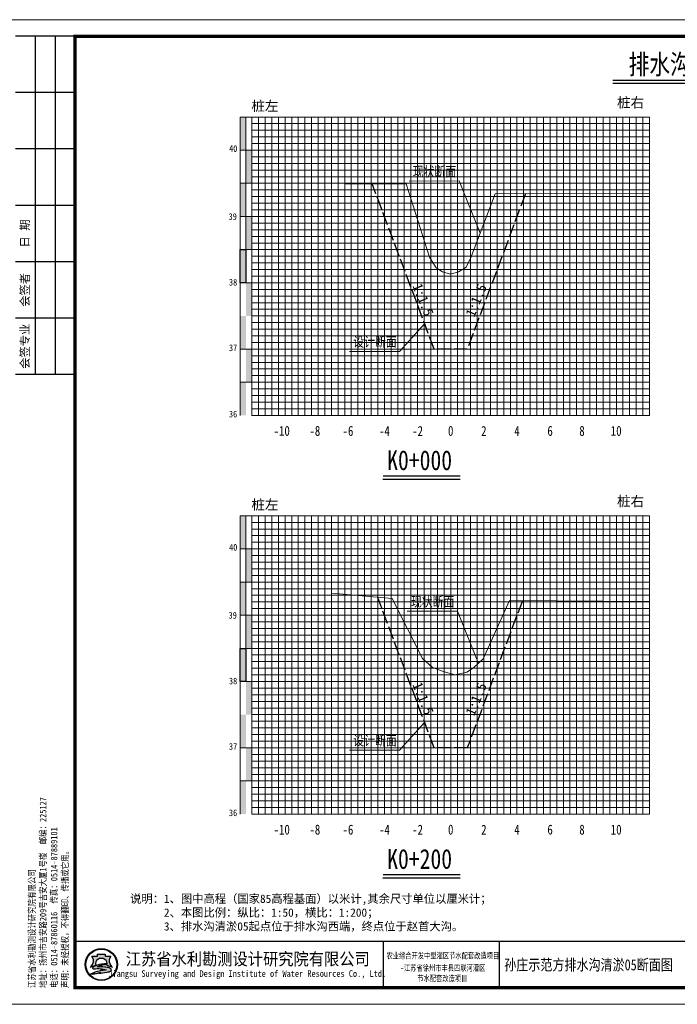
# Model space of a CAD drawing. Extents: x 464172 to 473094, y 3847158 to 3855433.
# Tile 75 of 98: x 470739 to 470937, y 3850355 to 3850652. Entities that reach past the tile are written whole.
import ezdxf
from ezdxf.enums import TextEntityAlignment as Align

# ---------------------------------------------------------------- set-up
doc = ezdxf.new("R2010")
doc.units = 0
doc.linetypes.add('4415', pattern=[5, 4, -1])
doc.layers.get('0').update_dxf_attribs({"linetype": 'CONTINUOUS'})
for name, color, linetype, lineweight in [('2', 61, 'CONTINUOUS', 30), ('3', 8, 'CONTINUOUS', 5), ('文字', 7, 'CONTINUOUS', 15)]:
    doc.layers.add(name, color=color, linetype=linetype, lineweight=lineweight)
for name, color, linetype in [('DIMTEX', 7, 'CONTINUOUS'), ('DMX', 1, 'CONTINUOUS'), ('断面', 7, 'CONTINUOUS')]:
    doc.layers.add(name, color=color, linetype=linetype)
doc.styles.add('-仿宋_GB2312', font='FangSong_GB2312.ttf')
doc.styles.add('STYLE2', font='txt', dxfattribs={"width": 0.8})
doc.styles.add('仿宋', font='FangSong_GB2312.ttf', dxfattribs={"width": 0.8})
doc.styles.add('仿宋体', font='FangSong_GB2312.ttf', dxfattribs={"width": 0.8})
doc.styles.add('宋体', font='txt')
doc.styles.add('等线体', font='simhei.ttf')

# ---------------------------------------------------------------- blocks, each defined once
blk = doc.blocks.new('TK')
h = blk.add_hatch(color=152)
h.dxf.hatch_style = 1
h.paths.add_polyline_path([(37.76634519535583, 12, 1), (28.08865389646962, 12, 1)])
h.paths.add_polyline_path([(37.60348109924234, 12, 1), (28.2515179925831, 12, 1)], flags=16)
h = blk.add_hatch(color=152)
h.dxf.hatch_style = 1
edge = h.paths.add_edge_path()
edge.add_arc((34.80941884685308, 9.57513306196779), 1.461698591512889, 43.31770961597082, 70.37003522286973)
edge.add_arc((33.42980450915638, 5.707128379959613), 5.568375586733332, 70.37003522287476, 84.52854590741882)
edge.add_arc((32.84297213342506, -0.4193509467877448), 11.72289597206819, 84.5285459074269, 95.17746754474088)
edge.add_arc((32.98455917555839, 9.871856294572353), 1.831337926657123, 111.7965680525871, 130.9174013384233, ccw=False)
edge.add_arc((34.88031159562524, 5.13131362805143), 6.936886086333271, 98.84274785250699, 111.79656805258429, ccw=False)
edge.add_arc((35.94667124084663, -1.723120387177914), 13.873772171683, 95.21036804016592, 98.84274785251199, ccw=False)
edge.add_ellipse((32.92749954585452, 12.29239219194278), major_axis=(-1.773815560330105, 0), ratio=0.8776980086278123, start_angle=172.6538623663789, end_angle=176.9129867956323)
edge.add_arc((34.51986391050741, 1.961408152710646), 10.24870363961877, 88.99992913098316, 98.52267106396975)
edge.add_arc((34.12653419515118, 4.586133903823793), 7.594670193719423, 98.5226710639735, 116.8491039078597)
edge.add_arc((31.25213164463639, 10.26438648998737), 1.230336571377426, 116.8491039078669, 139.2900683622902)
edge.add_arc((30.4676556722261, 10.93937889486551), 0.1954369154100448, 139.2900683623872, 263.050638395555)
edge.add_arc((30.65080526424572, 12.44199033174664), 1.70916902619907, 263.0506383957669, 272.136251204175)
edge.add_arc((31.81845295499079, -18.86063964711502), 29.61523112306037, 88.46268833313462, 92.13625120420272, ccw=False)
edge.add_arc((32.47617160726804, 5.646726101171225), 5.099041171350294, 68.07113774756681, 88.46268833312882, ccw=False)
edge.add_arc((36.58583429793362, -10.91731876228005), 21.4080615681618, 95.91294384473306, 98.79521578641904)
edge.add_arc((35.21854840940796, -2.080308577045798), 12.46590188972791, 98.79521578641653, 117.8496747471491)
edge.add_arc((93.71745628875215, -228.4932874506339), 245.9934265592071, 104.7703900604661, 105.15790668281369, ccw=False)
edge.add_line((31.00239690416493, 9.371353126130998), (30.1988762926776, 9.045501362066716))
edge.add_arc((51.56004769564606, -88.12407086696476), 99.48982566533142, 100.90627282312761, 102.39834375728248, ccw=False)
edge.add_line((32.73627937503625, 9.568770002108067), (32.12568198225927, 9.380185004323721))
edge.add_arc((29.81630978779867, 37.97211086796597), 28.68503833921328, 274.6177604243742, 279.6944367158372)
edge.add_arc((33.87653895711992, 14.20489681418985), 4.573507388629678, 279.694436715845, 287.6119267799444)
edge.add_arc((34.76080719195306, 11.41934212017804), 1.650966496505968, 287.6119267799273, 311.5140981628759)
edge.add_arc((35.67269695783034, 10.38914913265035), 0.2751610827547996, 311.5140981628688, 403.3177096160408)
edge = h.paths.add_edge_path()
edge.add_arc((37.34861352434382, 13.13700107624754), 2.066422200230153, 138.9741968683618, 204.1180883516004, ccw=False)
edge.add_line((35.78967558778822, 14.49339822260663), (34.09257231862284, 14.49339822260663))
edge.add_line((34.09257231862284, 14.49339822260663), (34.09257231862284, 15.08006279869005))
edge.add_line((34.09257231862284, 15.08006279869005), (31.76242677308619, 15.08006279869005))
edge.add_line((31.76242677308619, 15.08006279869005), (31.76242677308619, 14.49339822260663))
edge.add_line((31.76242677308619, 14.49339822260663), (30.06532350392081, 14.49339822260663))
edge.add_arc((28.50638556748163, 13.13700107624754), 2.066422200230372, -24.118088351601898, 41.0258031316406, ccw=False)
edge.add_arc((26.96985351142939, 13.82490731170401), 3.749914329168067, 314.34412131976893, 335.8819116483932, ccw=False)
edge.add_arc((28.92445619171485, 14.17747440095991), 3.106664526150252, 282.3877277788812, 290.1465811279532)
edge.add_arc((25.86021252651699, 22.52986678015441), 12.00340818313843, 290.1465811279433, 296.6495194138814)
edge.add_ellipse((32.92749954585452, 12.29239219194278), major_axis=(-1.773815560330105, 0), ratio=0.8776980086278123, start_angle=176.9129867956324, end_angle=378.37473811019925, ccw=False)
edge.add_ellipse((32.92749954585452, 12.29239219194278), major_axis=(-1.773815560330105, 0), ratio=0.8776980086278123, start_angle=172.653862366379, end_angle=176.9129867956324, ccw=False)
edge.add_ellipse((32.92749954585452, 12.29239219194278), major_axis=(-1.773815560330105, 0), ratio=0.8776980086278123, start_angle=161.6252618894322, end_angle=172.653862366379, ccw=False)
edge.add_arc((39.99478656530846, 22.52986678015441), 12.00340818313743, 243.3504805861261, 249.853418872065)
edge.add_arc((36.93054290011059, 14.17747440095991), 3.106664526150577, 249.8534188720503, 257.61227222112)
edge.add_arc((38.88514558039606, 13.82490731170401), 3.74991432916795, 204.1180883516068, 225.6558786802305, ccw=False)
at = {"lineweight": 0}
for p, q in [((0, 297), (420, 297)), ((420, 0), (0, 0))]:
    blk.add_line(p, q, dxfattribs=at)
for p, q in [((25, 292), (7, 292)), ((13, 292), (13, 190)), ((19, 292), (19, 190)), ((25, 275), (7, 275)), ((25, 258), (7, 258)), ((25, 241), (7, 241)), ((25, 224), (7, 224)), ((25, 207), (7, 207)), ((25, 190), (7, 190)), ((118, 19), (118, 5)), ((153, 19), (153, 5))]:
    blk.add_line(p, q)
at = {"lineweight": 0, "const_width": 1}
blk.add_lwpolyline([(25, 292), (415, 292), (415, 5), (25, 5)], close=True, dxfattribs=at)
at = {"lineweight": 0, "const_width": 0.4}
blk.add_lwpolyline([(415, 19), (25, 19)], dxfattribs=at)
at = {"color": 152}
for points in [[(31.24412181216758, 11.80161767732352, -0.02838203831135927), (29.99446309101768, 11.26089254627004, -0.03386732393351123), (29.59091690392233, 11.14313846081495, 0.09425397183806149), (30.39241989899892, 12.29262248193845, 0.2921547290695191), (30.06532350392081, 14.49339822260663), (31.76242677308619, 14.49339822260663), (31.76242677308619, 15.08006279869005), (34.09257231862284, 15.08006279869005), (34.09257231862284, 14.49339822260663), (35.78967558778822, 14.49339822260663, 0.29215472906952), (35.46257919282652, 12.29262248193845, 0.09425397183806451), (36.2640821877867, 11.14313846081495, -0.03386732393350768), (35.86053600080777, 11.26089254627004, -0.02838203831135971), (34.61087727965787, 11.80161767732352)], [(34.69874112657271, 12.20855064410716, 0.04157472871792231), (33.0009984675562, 12.09693843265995, 0.08013502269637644), (30.6964595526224, 11.36209164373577, 0.09823132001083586), (30.31951032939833, 11.06684867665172, 0.599439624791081), (30.44400935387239, 10.74537776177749, 0.03966424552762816), (30.71451621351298, 10.73400916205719, -0.01603031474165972), (32.61296833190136, 10.7439319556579, -0.08921046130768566), (34.38043466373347, 10.37684270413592, 0.01257694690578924), (33.31247064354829, 10.23900867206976, 0.08333285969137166), (29.39506013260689, 8.941746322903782, -0.001690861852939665), (31.00239690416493, 9.371353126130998), (30.1988762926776, 9.045501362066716, -0.006510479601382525), (32.73627937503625, 9.568770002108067), (32.12568198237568, 9.380185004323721, 0.02215480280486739), (34.64668864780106, 9.696699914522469, 0.03456031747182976), (35.26033732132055, 9.845760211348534, 0.1046726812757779), (35.85507491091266, 10.18311053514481, 0.4234638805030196), (35.87289335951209, 10.57792154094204, 0.1185893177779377), (35.30046801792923, 10.95188049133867, 0.06185687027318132), (33.96074808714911, 11.25013348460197, 0.04649815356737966), (31.78508714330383, 11.25571519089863, -0.08362449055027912), (32.30456102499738, 11.57226833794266, -0.05658197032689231), (33.81395195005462, 11.9857476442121, -0.01585057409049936), (34.68675527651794, 12.09332510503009)]]:
    blk.add_lwpolyline(points, format="xyb", dxfattribs=at)
for radius in [4.838845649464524, 4.675981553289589]:
    blk.add_circle((32.92749954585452, 12), radius, dxfattribs=at)
blk.add_arc((34.88031159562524, 5.13131362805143), 6.936886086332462, 98.84274785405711, 111.7965680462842, dxfattribs=at)
for start_param, end_param in [(2.820892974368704, 6.603884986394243), (3.013378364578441, 3.087714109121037)]:
    blk.add_ellipse((32.92749954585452, 12.29239219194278), major_axis=(-1.773815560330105, 0), ratio=0.8776980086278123, start_param=start_param, end_param=end_param, dxfattribs=at)
at = {"style": '宋体'}
for s, height, width, p in [('江苏省水利勘测设计研究院有限公司', 3.75, 0.9, (77.12731924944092, 13.75084589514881)), ('农业综合开发中型灌区节水配套改造项目', 1.8, 0.75, (136, 14.74047347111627)), ('-江苏省徐州市丰县四联河灌区', 1.8, 0.75, (136, 11.02926161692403)), ('Jiangsu Surveying and Design Institute of Water Resources Co., Ltd.', 2, 0.8, (76.9551912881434, 9.01340379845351)), ('节水配套改造项目', 1.8, 0.75, (135.8399052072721, 7.880905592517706))]:
    blk.add_text(s, height=height, dxfattribs=dict(at, width=width)).set_placement(p, align=Align.MIDDLE)
at = {"rotation": 90}
for s, insert, char_height, attachment_point, style in [('日 期', (10, 232.5), 2.5, 5, '宋体'), ('会签者', (10, 215.5), 2.5, 5, '宋体'), ('会签专业', (10, 198.5), 2.5, 5, '宋体'), ('江苏省水利勘测设计研究院有限公司\\P地址：扬州市吉安路209号吉安大厦1号楼  邮编：225127\\P电话：0514-87860116  传真：0514-87889101\\P声明：未经授权，不得翻印、传播或它用。', (23.29513194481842, 4.918324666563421), 2, 7, '仿宋')]:
    blk.add_mtext(s, dxfattribs=dict(at, insert=insert, char_height=char_height, attachment_point=attachment_point, style=style))

msp = doc.modelspace()

# ---------------------------------------------------------------- hatches: boundary and pattern name
at = {"linetype": 'Continuous'}
for points in [[(470805.0736320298, 3850622.755629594), (470806.8736320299, 3850622.755629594), (470806.8736320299, 3850612.755629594), (470805.0736320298, 3850612.755629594)], [(470806.8736320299, 3850612.755629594), (470808.6736320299, 3850612.755629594), (470808.6736320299, 3850602.755629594), (470806.8736320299, 3850602.755629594)], [(470805.0736320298, 3850602.755629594), (470806.8736320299, 3850602.755629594), (470806.8736320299, 3850592.755629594), (470805.0736320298, 3850592.755629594)], [(470806.8736320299, 3850592.755629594), (470808.6736320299, 3850592.755629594), (470808.6736320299, 3850582.755629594), (470806.8736320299, 3850582.755629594)], [(470805.0736320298, 3850582.755629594), (470806.8736320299, 3850582.755629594), (470806.8736320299, 3850572.755629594), (470805.0736320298, 3850572.755629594)], [(470806.8736320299, 3850572.755629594), (470808.6736320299, 3850572.755629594), (470808.6736320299, 3850562.755629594), (470806.8736320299, 3850562.755629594)], [(470805.0736320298, 3850562.755629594), (470806.8736320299, 3850562.755629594), (470806.8736320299, 3850552.755629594), (470805.0736320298, 3850552.755629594)], [(470806.8799927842, 3850552.780354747), (470808.6799927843, 3850552.780354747), (470808.6799927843, 3850542.780354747), (470806.8799927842, 3850542.780354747)], [(470805.0736320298, 3850542.751565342), (470806.8736320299, 3850542.751565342), (470806.8736320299, 3850532.751565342), (470805.0736320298, 3850532.751565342)], [(470805.0736320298, 3850502.476303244), (470806.8736320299, 3850502.476303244), (470806.8736320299, 3850492.476303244), (470805.0736320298, 3850492.476303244)], [(470806.8736320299, 3850492.476303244), (470808.6736320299, 3850492.476303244), (470808.6736320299, 3850482.476303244), (470806.8736320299, 3850482.476303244)], [(470805.0736320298, 3850482.476303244), (470806.8736320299, 3850482.476303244), (470806.8736320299, 3850472.476303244), (470805.0736320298, 3850472.476303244)], [(470806.8736320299, 3850472.476303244), (470808.6736320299, 3850472.476303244), (470808.6736320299, 3850462.476303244), (470806.8736320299, 3850462.476303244)], [(470805.0736320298, 3850462.476303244), (470806.8736320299, 3850462.476303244), (470806.8736320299, 3850452.476303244), (470805.0736320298, 3850452.476303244)], [(470806.8736320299, 3850452.476303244), (470808.6736320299, 3850452.476303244), (470808.6736320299, 3850442.476303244), (470806.8736320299, 3850442.476303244)], [(470805.0736320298, 3850442.476303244), (470806.8736320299, 3850442.476303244), (470806.8736320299, 3850432.476303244), (470805.0736320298, 3850432.476303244)], [(470806.8799927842, 3850432.501028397), (470808.6799927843, 3850432.501028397), (470808.6799927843, 3850422.501028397), (470806.8799927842, 3850422.501028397)], [(470805.0736320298, 3850422.472238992), (470806.8736320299, 3850422.472238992), (470806.8736320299, 3850412.472238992), (470805.0736320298, 3850412.472238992)]]:
    msp.add_hatch(color=7, dxfattribs=at).paths.add_polyline_path(points)

# ---------------------------------------------------------------- linework, layer by layer
at = {"color": 1, "linetype": '4415', "lineweight": 30}
for p, q in [((470863.6736320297, 3850552.755629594), (470844.9986320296, 3850602.555629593)), ((470891.2347621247, 3850599.585309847), (470873.6736320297, 3850552.755629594)), ((470873.6736320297, 3850552.755629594), (470863.6736320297, 3850552.755629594)), ((470863.6736320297, 3850432.476303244), (470846.6566212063, 3850477.854998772)), ((470890.3140427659, 3850476.850731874), (470873.6736320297, 3850432.476303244)), ((470873.6736320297, 3850432.476303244), (470863.6736320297, 3850432.476303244))]:
    msp.add_line(p, q, dxfattribs=at)
at = {"linetype": 'Continuous', "lineweight": 20, "flags": 128}
for points in [[(470877.5851133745, 3850587.688691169), (470871.2391754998, 3850603.463721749), (470856.0877858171, 3850603.437409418)], [(470860.8070226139, 3850560.399921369), (470853.2368608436, 3850552.065463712), (470838.0854711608, 3850552.065463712)], [(470877.0307318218, 3850457.95505166), (470870.6847939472, 3850473.730082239), (470855.5334042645, 3850473.703769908)], [(470860.8070226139, 3850440.120595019), (470853.2368608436, 3850431.786137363), (470838.0854711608, 3850431.786137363)]]:
    msp.add_lwpolyline(points, dxfattribs=at)
at = {"linetype": 'Continuous', "flags": 128}
for points in [[(470805.0736320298, 3850582.755629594), (470806.8736320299, 3850582.755629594), (470806.8736320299, 3850572.755629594), (470805.0736320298, 3850572.755629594)], [(470805.0736320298, 3850462.476303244), (470806.8736320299, 3850462.476303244), (470806.8736320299, 3850452.476303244), (470805.0736320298, 3850452.476303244)]]:
    msp.add_lwpolyline(points, close=True, dxfattribs=at)
at = {"layer": '2', "color": 7, "lineweight": 15}
for points in [[(470808.6736320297, 3850622.68952908), (470928.6736320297, 3850622.68952908)], [(470818.6736320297, 3850622.755629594), (470818.6736320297, 3850532.755629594)], [(470828.6736320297, 3850622.755629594), (470828.6736320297, 3850532.755629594)], [(470838.6736320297, 3850622.755629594), (470838.6736320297, 3850532.755629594)], [(470848.6736320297, 3850622.755629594), (470848.6736320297, 3850532.755629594)], [(470858.6736320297, 3850622.755629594), (470858.6736320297, 3850532.755629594)], [(470878.6736320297, 3850622.755629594), (470878.6736320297, 3850532.755629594)], [(470888.6736320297, 3850622.755629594), (470888.6736320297, 3850532.755629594)], [(470898.6736320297, 3850622.755629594), (470898.6736320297, 3850532.755629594)], [(470908.6736320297, 3850622.755629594), (470908.6736320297, 3850532.755629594)], [(470918.6736320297, 3850622.755629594), (470918.6736320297, 3850532.755629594)], [(470928.6736320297, 3850622.755629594), (470928.6736320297, 3850532.755629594)], [(470808.6736320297, 3850612.755629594), (470928.6736320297, 3850612.755629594)], [(470808.6736320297, 3850602.755629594), (470928.6736320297, 3850602.755629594)], [(470808.6736320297, 3850592.755629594), (470928.6736320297, 3850592.755629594)], [(470808.6736320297, 3850582.755629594), (470928.6736320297, 3850582.755629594)], [(470808.6736320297, 3850562.755629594), (470928.6736320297, 3850562.755629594)], [(470808.6736320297, 3850532.755629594), (470928.6736320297, 3850532.755629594)], [(470808.6736320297, 3850502.41020273), (470928.6736320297, 3850502.41020273)], [(470818.6736320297, 3850502.476303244), (470818.6736320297, 3850412.476303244)], [(470828.6736320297, 3850502.476303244), (470828.6736320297, 3850412.476303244)], [(470838.6736320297, 3850502.476303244), (470838.6736320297, 3850412.476303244)], [(470848.6736320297, 3850502.476303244), (470848.6736320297, 3850412.476303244)], [(470858.6736320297, 3850502.476303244), (470858.6736320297, 3850412.476303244)], [(470878.6736320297, 3850502.476303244), (470878.6736320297, 3850412.476303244)], [(470888.6736320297, 3850502.476303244), (470888.6736320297, 3850412.476303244)], [(470898.6736320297, 3850502.476303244), (470898.6736320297, 3850412.476303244)], [(470908.6736320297, 3850502.476303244), (470908.6736320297, 3850412.476303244)], [(470918.6736320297, 3850502.476303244), (470918.6736320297, 3850412.476303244)], [(470928.6736320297, 3850502.476303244), (470928.6736320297, 3850412.476303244)], [(470808.6736320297, 3850492.476303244), (470928.6736320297, 3850492.476303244)], [(470808.6736320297, 3850482.476303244), (470928.6736320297, 3850482.476303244)], [(470808.6736320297, 3850472.476303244), (470928.6736320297, 3850472.476303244)], [(470808.6736320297, 3850462.476303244), (470928.6736320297, 3850462.476303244)], [(470808.6736320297, 3850442.476303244), (470928.6736320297, 3850442.476303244)], [(470808.6736320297, 3850412.476303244), (470928.6736320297, 3850412.476303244)]]:
    msp.add_lwpolyline(points, dxfattribs=at)
at = {"layer": '2', "color": 3, "lineweight": 15}
for points in [[(470868.6736320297, 3850622.755629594), (470868.6736320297, 3850532.755629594)], [(470868.6736320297, 3850502.476303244), (470868.6736320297, 3850412.476303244)]]:
    msp.add_lwpolyline(points, dxfattribs=at)
at = {"layer": '2', "color": 7, "lineweight": 15, "flags": 128}
for points in [[(470808.6736320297, 3850572.755629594), (470928.6736320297, 3850572.755629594)], [(470808.6736320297, 3850452.476303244), (470928.6736320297, 3850452.476303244)]]:
    msp.add_lwpolyline(points, dxfattribs=at)
at = {"layer": '2', "color": 0, "lineweight": 15}
for points in [[(470808.6736320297, 3850552.755629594), (470928.6736320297, 3850552.755629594)], [(470808.6736320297, 3850542.755629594), (470928.6736320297, 3850542.755629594)], [(470808.6736320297, 3850432.476303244), (470928.6736320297, 3850432.476303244)], [(470808.6736320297, 3850422.476303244), (470928.6736320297, 3850422.476303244)]]:
    msp.add_lwpolyline(points, dxfattribs=at)
at = {"layer": '3', "lineweight": 5}
for points in [[(470810.6736320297, 3850622.755629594), (470810.6736320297, 3850532.755629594)], [(470812.6736320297, 3850622.755629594), (470812.6736320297, 3850532.755629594)], [(470814.6736320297, 3850622.755629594), (470814.6736320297, 3850532.755629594)], [(470816.6736320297, 3850622.755629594), (470816.6736320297, 3850532.755629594)], [(470820.6736320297, 3850622.755629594), (470820.6736320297, 3850532.755629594)], [(470822.6736320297, 3850622.755629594), (470822.6736320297, 3850532.755629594)], [(470824.6736320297, 3850622.755629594), (470824.6736320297, 3850532.755629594)], [(470826.6736320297, 3850622.755629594), (470826.6736320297, 3850532.755629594)], [(470830.6736320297, 3850622.755629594), (470830.6736320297, 3850532.755629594)], [(470832.6736320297, 3850622.755629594), (470832.6736320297, 3850532.755629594)], [(470834.6736320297, 3850622.755629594), (470834.6736320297, 3850532.755629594)], [(470836.6736320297, 3850622.755629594), (470836.6736320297, 3850532.755629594)], [(470840.6736320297, 3850622.755629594), (470840.6736320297, 3850532.755629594)], [(470842.6736320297, 3850622.755629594), (470842.6736320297, 3850532.755629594)], [(470844.6736320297, 3850622.755629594), (470844.6736320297, 3850532.755629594)], [(470846.6736320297, 3850622.755629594), (470846.6736320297, 3850532.755629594)], [(470850.6736320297, 3850622.755629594), (470850.6736320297, 3850532.755629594)], [(470852.6736320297, 3850622.755629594), (470852.6736320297, 3850532.755629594)], [(470854.6736320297, 3850622.755629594), (470854.6736320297, 3850532.755629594)], [(470856.6736320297, 3850622.755629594), (470856.6736320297, 3850532.755629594)], [(470860.6736320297, 3850622.755629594), (470860.6736320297, 3850532.755629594)], [(470862.6736320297, 3850622.755629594), (470862.6736320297, 3850532.755629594)], [(470864.6736320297, 3850622.755629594), (470864.6736320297, 3850532.755629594)], [(470866.6736320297, 3850622.755629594), (470866.6736320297, 3850532.755629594)], [(470870.6736320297, 3850622.755629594), (470870.6736320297, 3850532.755629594)], [(470872.6736320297, 3850622.755629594), (470872.6736320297, 3850532.755629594)], [(470874.6736320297, 3850622.755629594), (470874.6736320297, 3850532.755629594)], [(470876.6736320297, 3850622.755629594), (470876.6736320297, 3850532.755629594)], [(470880.6736320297, 3850622.755629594), (470880.6736320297, 3850532.755629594)], [(470882.6736320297, 3850622.755629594), (470882.6736320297, 3850532.755629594)], [(470884.6736320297, 3850622.755629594), (470884.6736320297, 3850532.755629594)], [(470886.6736320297, 3850622.755629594), (470886.6736320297, 3850532.755629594)], [(470890.6736320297, 3850622.755629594), (470890.6736320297, 3850532.755629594)], [(470892.6736320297, 3850622.755629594), (470892.6736320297, 3850532.755629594)], [(470894.6736320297, 3850622.755629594), (470894.6736320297, 3850532.755629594)], [(470896.6736320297, 3850622.755629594), (470896.6736320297, 3850532.755629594)], [(470900.6736320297, 3850622.755629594), (470900.6736320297, 3850532.755629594)], [(470902.6736320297, 3850622.755629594), (470902.6736320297, 3850532.755629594)], [(470904.6736320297, 3850622.755629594), (470904.6736320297, 3850532.755629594)], [(470906.6736320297, 3850622.755629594), (470906.6736320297, 3850532.755629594)], [(470910.6736320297, 3850622.755629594), (470910.6736320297, 3850532.755629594)], [(470912.6736320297, 3850622.755629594), (470912.6736320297, 3850532.755629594)], [(470914.6736320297, 3850622.755629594), (470914.6736320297, 3850532.755629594)], [(470916.6736320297, 3850622.755629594), (470916.6736320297, 3850532.755629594)], [(470920.6736320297, 3850622.755629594), (470920.6736320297, 3850532.755629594)], [(470922.6736320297, 3850622.755629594), (470922.6736320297, 3850532.755629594)], [(470924.6736320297, 3850622.755629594), (470924.6736320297, 3850532.755629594)], [(470926.6736320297, 3850622.755629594), (470926.6736320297, 3850532.755629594)], [(470808.6736320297, 3850620.755629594), (470928.6736320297, 3850620.755629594)], [(470808.6736320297, 3850618.755629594), (470928.6736320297, 3850618.755629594)], [(470808.6736320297, 3850616.755629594), (470928.6736320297, 3850616.755629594)], [(470808.6736320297, 3850614.755629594), (470928.6736320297, 3850614.755629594)], [(470808.6736320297, 3850610.755629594), (470928.6736320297, 3850610.755629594)], [(470808.6736320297, 3850608.755629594), (470928.6736320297, 3850608.755629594)], [(470808.6736320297, 3850606.755629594), (470928.6736320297, 3850606.755629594)], [(470808.6736320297, 3850604.755629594), (470928.6736320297, 3850604.755629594)], [(470808.6736320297, 3850600.755629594), (470928.6736320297, 3850600.755629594)], [(470808.6736320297, 3850598.755629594), (470928.6736320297, 3850598.755629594)], [(470808.6736320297, 3850596.755629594), (470928.6736320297, 3850596.755629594)], [(470808.6736320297, 3850594.755629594), (470928.6736320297, 3850594.755629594)], [(470808.6736320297, 3850590.755629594), (470928.6736320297, 3850590.755629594)], [(470808.6736320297, 3850588.755629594), (470928.6736320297, 3850588.755629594)], [(470808.6736320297, 3850586.755629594), (470928.6736320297, 3850586.755629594)], [(470808.6736320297, 3850584.755629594), (470928.6736320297, 3850584.755629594)], [(470808.6736320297, 3850580.755629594), (470928.6736320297, 3850580.755629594)], [(470808.6736320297, 3850578.755629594), (470928.6736320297, 3850578.755629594)], [(470808.6736320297, 3850576.755629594), (470928.6736320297, 3850576.755629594)], [(470808.6736320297, 3850574.755629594), (470928.6736320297, 3850574.755629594)], [(470808.6736320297, 3850570.755629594), (470928.6736320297, 3850570.755629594)], [(470808.6736320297, 3850568.755629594), (470928.6736320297, 3850568.755629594)], [(470808.6736320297, 3850566.755629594), (470928.6736320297, 3850566.755629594)], [(470808.6736320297, 3850564.755629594), (470928.6736320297, 3850564.755629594)], [(470808.6736320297, 3850560.755629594), (470928.6736320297, 3850560.755629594)], [(470808.6736320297, 3850558.755629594), (470928.6736320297, 3850558.755629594)], [(470808.6736320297, 3850556.755629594), (470928.6736320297, 3850556.755629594)], [(470808.6736320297, 3850554.755629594), (470928.6736320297, 3850554.755629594)], [(470808.6736320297, 3850550.755629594), (470928.6736320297, 3850550.755629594)], [(470808.6736320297, 3850548.755629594), (470928.6736320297, 3850548.755629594)], [(470808.6736320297, 3850546.755629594), (470928.6736320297, 3850546.755629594)], [(470808.6736320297, 3850544.755629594), (470928.6736320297, 3850544.755629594)], [(470808.6736320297, 3850540.755629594), (470928.6736320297, 3850540.755629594)], [(470808.6736320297, 3850538.755629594), (470928.6736320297, 3850538.755629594)], [(470808.6736320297, 3850536.755629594), (470928.6736320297, 3850536.755629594)], [(470808.6736320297, 3850534.755629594), (470928.6736320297, 3850534.755629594)], [(470810.6736320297, 3850502.476303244), (470810.6736320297, 3850412.476303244)], [(470812.6736320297, 3850502.476303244), (470812.6736320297, 3850412.476303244)], [(470814.6736320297, 3850502.476303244), (470814.6736320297, 3850412.476303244)], [(470816.6736320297, 3850502.476303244), (470816.6736320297, 3850412.476303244)], [(470820.6736320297, 3850502.476303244), (470820.6736320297, 3850412.476303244)], [(470822.6736320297, 3850502.476303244), (470822.6736320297, 3850412.476303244)], [(470824.6736320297, 3850502.476303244), (470824.6736320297, 3850412.476303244)], [(470826.6736320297, 3850502.476303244), (470826.6736320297, 3850412.476303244)], [(470830.6736320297, 3850502.476303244), (470830.6736320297, 3850412.476303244)], [(470832.6736320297, 3850502.476303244), (470832.6736320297, 3850412.476303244)], [(470834.6736320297, 3850502.476303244), (470834.6736320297, 3850412.476303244)], [(470836.6736320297, 3850502.476303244), (470836.6736320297, 3850412.476303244)], [(470840.6736320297, 3850502.476303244), (470840.6736320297, 3850412.476303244)], [(470842.6736320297, 3850502.476303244), (470842.6736320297, 3850412.476303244)], [(470844.6736320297, 3850502.476303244), (470844.6736320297, 3850412.476303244)], [(470846.6736320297, 3850502.476303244), (470846.6736320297, 3850412.476303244)], [(470850.6736320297, 3850502.476303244), (470850.6736320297, 3850412.476303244)], [(470852.6736320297, 3850502.476303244), (470852.6736320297, 3850412.476303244)], [(470854.6736320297, 3850502.476303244), (470854.6736320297, 3850412.476303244)], [(470856.6736320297, 3850502.476303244), (470856.6736320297, 3850412.476303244)], [(470860.6736320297, 3850502.476303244), (470860.6736320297, 3850412.476303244)], [(470862.6736320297, 3850502.476303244), (470862.6736320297, 3850412.476303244)], [(470864.6736320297, 3850502.476303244), (470864.6736320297, 3850412.476303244)], [(470866.6736320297, 3850502.476303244), (470866.6736320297, 3850412.476303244)], [(470870.6736320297, 3850502.476303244), (470870.6736320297, 3850412.476303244)], [(470872.6736320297, 3850502.476303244), (470872.6736320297, 3850412.476303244)], [(470874.6736320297, 3850502.476303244), (470874.6736320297, 3850412.476303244)], [(470876.6736320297, 3850502.476303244), (470876.6736320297, 3850412.476303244)], [(470880.6736320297, 3850502.476303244), (470880.6736320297, 3850412.476303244)], [(470882.6736320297, 3850502.476303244), (470882.6736320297, 3850412.476303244)], [(470884.6736320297, 3850502.476303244), (470884.6736320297, 3850412.476303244)], [(470886.6736320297, 3850502.476303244), (470886.6736320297, 3850412.476303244)], [(470890.6736320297, 3850502.476303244), (470890.6736320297, 3850412.476303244)], [(470892.6736320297, 3850502.476303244), (470892.6736320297, 3850412.476303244)], [(470894.6736320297, 3850502.476303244), (470894.6736320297, 3850412.476303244)], [(470896.6736320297, 3850502.476303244), (470896.6736320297, 3850412.476303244)], [(470900.6736320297, 3850502.476303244), (470900.6736320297, 3850412.476303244)], [(470902.6736320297, 3850502.476303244), (470902.6736320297, 3850412.476303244)], [(470904.6736320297, 3850502.476303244), (470904.6736320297, 3850412.476303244)], [(470906.6736320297, 3850502.476303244), (470906.6736320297, 3850412.476303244)], [(470910.6736320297, 3850502.476303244), (470910.6736320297, 3850412.476303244)], [(470912.6736320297, 3850502.476303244), (470912.6736320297, 3850412.476303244)], [(470914.6736320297, 3850502.476303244), (470914.6736320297, 3850412.476303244)], [(470916.6736320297, 3850502.476303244), (470916.6736320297, 3850412.476303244)], [(470920.6736320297, 3850502.476303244), (470920.6736320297, 3850412.476303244)], [(470922.6736320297, 3850502.476303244), (470922.6736320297, 3850412.476303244)], [(470924.6736320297, 3850502.476303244), (470924.6736320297, 3850412.476303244)], [(470926.6736320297, 3850502.476303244), (470926.6736320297, 3850412.476303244)], [(470808.6736320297, 3850500.476303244), (470928.6736320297, 3850500.476303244)], [(470808.6736320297, 3850498.476303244), (470928.6736320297, 3850498.476303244)], [(470808.6736320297, 3850496.476303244), (470928.6736320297, 3850496.476303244)], [(470808.6736320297, 3850494.476303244), (470928.6736320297, 3850494.476303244)], [(470808.6736320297, 3850490.476303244), (470928.6736320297, 3850490.476303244)], [(470808.6736320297, 3850488.476303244), (470928.6736320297, 3850488.476303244)], [(470808.6736320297, 3850486.476303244), (470928.6736320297, 3850486.476303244)], [(470808.6736320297, 3850484.476303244), (470928.6736320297, 3850484.476303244)], [(470808.6736320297, 3850480.476303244), (470928.6736320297, 3850480.476303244)], [(470808.6736320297, 3850478.476303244), (470928.6736320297, 3850478.476303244)], [(470808.6736320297, 3850476.476303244), (470928.6736320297, 3850476.476303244)], [(470808.6736320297, 3850474.476303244), (470928.6736320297, 3850474.476303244)], [(470808.6736320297, 3850470.476303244), (470928.6736320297, 3850470.476303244)], [(470808.6736320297, 3850468.476303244), (470928.6736320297, 3850468.476303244)], [(470808.6736320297, 3850466.476303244), (470928.6736320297, 3850466.476303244)], [(470808.6736320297, 3850464.476303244), (470928.6736320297, 3850464.476303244)], [(470808.6736320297, 3850460.476303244), (470928.6736320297, 3850460.476303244)], [(470808.6736320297, 3850458.476303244), (470928.6736320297, 3850458.476303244)], [(470808.6736320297, 3850456.476303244), (470928.6736320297, 3850456.476303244)], [(470808.6736320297, 3850454.476303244), (470928.6736320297, 3850454.476303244)], [(470808.6736320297, 3850450.476303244), (470928.6736320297, 3850450.476303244)], [(470808.6736320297, 3850448.476303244), (470928.6736320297, 3850448.476303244)], [(470808.6736320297, 3850446.476303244), (470928.6736320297, 3850446.476303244)], [(470808.6736320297, 3850444.476303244), (470928.6736320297, 3850444.476303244)], [(470808.6736320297, 3850440.476303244), (470928.6736320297, 3850440.476303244)], [(470808.6736320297, 3850438.476303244), (470928.6736320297, 3850438.476303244)], [(470808.6736320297, 3850436.476303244), (470928.6736320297, 3850436.476303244)], [(470808.6736320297, 3850434.476303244), (470928.6736320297, 3850434.476303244)], [(470808.6736320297, 3850430.476303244), (470928.6736320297, 3850430.476303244)], [(470808.6736320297, 3850428.476303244), (470928.6736320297, 3850428.476303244)], [(470808.6736320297, 3850426.476303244), (470928.6736320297, 3850426.476303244)], [(470808.6736320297, 3850424.476303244), (470928.6736320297, 3850424.476303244)], [(470808.6736320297, 3850420.476303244), (470928.6736320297, 3850420.476303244)], [(470808.6736320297, 3850418.476303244), (470928.6736320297, 3850418.476303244)], [(470808.6736320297, 3850416.476303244), (470928.6736320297, 3850416.476303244)], [(470808.6736320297, 3850414.476303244), (470928.6736320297, 3850414.476303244)]]:
    msp.add_lwpolyline(points, dxfattribs=at)
at = {"layer": '3', "color": 0, "lineweight": 5}
for points in [[(470805.0736320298, 3850552.755629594), (470928.6736320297, 3850552.755629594)], [(470805.0736320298, 3850542.755629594), (470928.6736320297, 3850542.755629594)], [(470805.0736320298, 3850432.476303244), (470928.6736320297, 3850432.476303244)], [(470805.0736320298, 3850422.476303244), (470928.6736320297, 3850422.476303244)]]:
    msp.add_lwpolyline(points, dxfattribs=at)
at = {"layer": 'DIMTEX', "linetype": 'Continuous'}
for p, q in [((470917.6150845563, 3850632.953551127), (470988.9067597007, 3850632.953551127)), ((470848.2300274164, 3850513.547178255), (470871.5751126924, 3850513.547178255)), ((470848.2300274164, 3850393.267851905), (470871.5751126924, 3850393.267851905))]:
    msp.add_line(p, q, dxfattribs=at)
at = {"layer": 'DIMTEX', "color": 1, "linetype": 'Continuous'}
for p, q in [((470917.6355773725, 3850633.91599351), (470988.9067597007, 3850633.91599351)), ((470848.2505192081, 3850514.509572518), (470871.5751126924, 3850514.509572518)), ((470848.2505192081, 3850394.230246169), (470871.5751126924, 3850394.230246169))]:
    msp.add_line(p, q, dxfattribs=at)
at = {"layer": 'DMX', "color": 7, "linetype": 'Continuous', "lineweight": 15}
for p, q in [((470836.7586320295, 3850602.555629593), (470855.2436320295, 3850602.555629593)), ((470855.2436320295, 3850602.555629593), (470862.2737552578, 3850580.436393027)), ((470874.6751098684, 3850580.046179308), (470882.1036320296, 3850599.555629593)), ((470882.1036320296, 3850599.555629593), (470928.6736320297, 3850599.707002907)), ((470862.2737552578, 3850580.436393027), (470864.2850520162, 3850577.255773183)), ((470873.2028800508, 3850577.365087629), (470874.6751098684, 3850580.046179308)), ((470864.2850520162, 3850577.255773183), (470866.1480936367, 3850576.034307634)), ((470866.1480936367, 3850576.034307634), (470868.6336320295, 3850575.355629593)), ((470868.6336320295, 3850575.355629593), (470871.0667862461, 3850576.054154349)), ((470871.0667862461, 3850576.054154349), (470873.2028800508, 3850577.365087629)), ((470832.7986320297, 3850479.076303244), (470850.9536320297, 3850477.476303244)), ((470850.9536320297, 3850477.476303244), (470860.1256582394, 3850459.4587816)), ((470878.4642557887, 3850459.332350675), (470886.3936320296, 3850476.876303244)), ((470886.3936320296, 3850476.876303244), (470928.6736320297, 3850476.600526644)), ((470860.1256582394, 3850459.4587816), (470863.2258796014, 3850456.664805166)), ((470875.597207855, 3850456.577752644), (470878.4642557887, 3850459.332350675)), ((470863.2258796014, 3850456.664805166), (470866.7450624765, 3850455.402911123)), ((470873.5361799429, 3850455.276375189), (470875.597207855, 3850456.577752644)), ((470866.7450624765, 3850455.402911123), (470870.0036320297, 3850454.476303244)), ((470870.0036320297, 3850454.476303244), (470873.5361799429, 3850455.276375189))]:
    msp.add_line(p, q, dxfattribs=at)
at = {"layer": '断面', "color": 3, "lineweight": 15}
for points in [[(470808.6736320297, 3850622.755629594), (470805.0736320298, 3850622.755629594)], [(470805.0736320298, 3850622.755629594), (470805.0736320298, 3850532.755629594)], [(470806.8736320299, 3850622.755629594), (470806.8736320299, 3850572.755629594)], [(470808.6736320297, 3850622.755629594), (470808.6736320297, 3850532.755629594)], [(470808.6736320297, 3850612.755629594), (470805.0736320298, 3850612.755629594)], [(470808.6736320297, 3850602.755629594), (470805.0736320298, 3850602.755629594)], [(470808.6736320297, 3850592.755629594), (470805.0736320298, 3850592.755629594)], [(470808.6736320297, 3850582.755629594), (470805.0736320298, 3850582.755629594)], [(470805.0736320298, 3850572.755629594), (470808.6736320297, 3850572.755629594)], [(470808.6736320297, 3850502.476303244), (470805.0736320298, 3850502.476303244)], [(470805.0736320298, 3850502.476303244), (470805.0736320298, 3850412.476303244)], [(470806.8736320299, 3850502.476303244), (470806.8736320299, 3850452.476303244)], [(470808.6736320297, 3850502.476303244), (470808.6736320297, 3850412.476303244)], [(470808.6736320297, 3850492.476303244), (470805.0736320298, 3850492.476303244)], [(470808.6736320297, 3850482.476303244), (470805.0736320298, 3850482.476303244)], [(470808.6736320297, 3850472.476303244), (470805.0736320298, 3850472.476303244)], [(470808.6736320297, 3850462.476303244), (470805.0736320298, 3850462.476303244)], [(470805.0736320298, 3850452.476303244), (470808.6736320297, 3850452.476303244)]]:
    msp.add_lwpolyline(points, dxfattribs=at)
at = {"layer": '断面', "color": 7, "lineweight": 15}
for points in [[(470808.6736320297, 3850572.755629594), (470928.6736320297, 3850572.755629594)], [(470808.6736320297, 3850452.476303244), (470928.6736320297, 3850452.476303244)]]:
    msp.add_lwpolyline(points, dxfattribs=at)

# ---------------------------------------------------------------- block references
at = {"layer": '断面', "xscale": 1.000049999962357, "yscale": 1.000049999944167, "zscale": 1.000049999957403}
msp.add_blockref('TK', (470730.2877865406, 3850355.103442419), dxfattribs=at)

# ---------------------------------------------------------------- texts
at = {"style": '等线体'}
for s, p in [('桩右', (470918.8753367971, 3850625.635260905)), ('桩左', (470808.5004127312, 3850624.591079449)), ('桩左', (470808.5004127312, 3850504.3117531)), ('桩右', (470918.8753367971, 3850505.355934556))]:
    msp.add_text(s, height=3, dxfattribs=at).set_placement(p)
at = {"linetype": 'Continuous', "char_height": 3, "width": 37.93252298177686, "attachment_point": 1, "style": '仿宋体'}
for s, insert in [('现状断面', (470857.2266402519, 3850607.812360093)), ('设计断面', (470839.2601825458, 3850556.467575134)), ('现状断面', (470856.6722586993, 3850478.078720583)), ('设计断面', (470839.2601825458, 3850436.188248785))]:
    msp.add_mtext(s, dxfattribs=dict(at, insert=insert))
at = {"insert": (470771.9009208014, 3850388.190958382), "char_height": 2.5, "attachment_point": 1, "style": '仿宋体'}
msp.add_mtext('{\\W1;说明：1、图中高程（国家85高程基面）以米计,其余尺寸单位以厘米计；\\P      2、本图比例：纵比：1:50，横比：1:200；\\P      3、排水沟清淤05起点位于排水沟西端，终点位于赵首大沟。 }', dxfattribs=at)
at = {"layer": 'DIMTEX', "linetype": 'Continuous', "style": 'STYLE2', "width": 0.8}
for s, height, p in [('排水沟清淤05断面图', 6.000299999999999, (470922.3905608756, 3850635.641713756)), ('K0+000', 6, (470849.4967267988, 3850516.235206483)), ('K0+200', 6, (470849.4967267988, 3850395.955880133))]:
    msp.add_text(s, height=height, dxfattribs=at).set_placement(p)
at = {"layer": '文字', "color": 7, "style": '-仿宋_GB2312', "width": 0.8}
msp.add_text('孙庄示范方排水沟清淤05断面图', height=3.332746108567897, dxfattribs=at).set_placement((470884.8228923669, 3850365.35083135))
at = {"layer": '断面', "color": 7, "style": '等线体', "width": 0.8}
for s, p in [('40', (470801.7720348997, 3850611.632111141)), ('39', (470801.6204438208, 3850591.122099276)), ('38', (470801.7369949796, 3850571.307697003)), ('37', (470801.7369949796, 3850551.551293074)), ('36', (470801.7369949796, 3850531.551293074)), ('40', (470801.7720348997, 3850491.352784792)), ('39', (470801.6204438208, 3850470.842772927)), ('38', (470801.7369949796, 3850451.028370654)), ('37', (470801.7369949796, 3850431.271966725)), ('36', (470801.7369949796, 3850411.271966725))]:
    msp.add_text(s, height=2, dxfattribs=at).set_placement(p, align=Align.BOTTOM_LEFT)
at = {"layer": '断面', "color": 7, "style": '仿宋体'}
for rotation, p in [(291.9075057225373, (470860.35881182, 3850567.637755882)), (67.56862248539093, (470876.3509835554, 3850567.465131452)), (291.9075057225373, (470860.35881182, 3850447.358429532)), (67.56862248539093, (470876.3509835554, 3850447.185805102))]:
    msp.add_text('1:1.5', height=3, rotation=rotation, dxfattribs=at).set_placement(p, align=Align.MIDDLE)
at = {"layer": '断面', "color": 7, "style": '等线体', "width": 0.8}
for s, p in [('-10', (470817.6635284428, 3850528.062823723)), ('-8', (470827.6635284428, 3850528.062823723)), ('-6', (470837.6635284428, 3850528.062823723)), ('-4', (470848.6736320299, 3850528.062823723)), ('-2', (470858.6736320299, 3850528.062823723)), ('0', (470868.6736320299, 3850528.062823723)), ('2', (470878.6736320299, 3850528.062823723)), ('4', (470888.6736320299, 3850528.062823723)), ('6', (470898.6736320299, 3850528.062823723)), ('8', (470908.2986278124, 3850528.062823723)), ('10', (470918.6196189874, 3850528.062823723)), ('-10', (470817.6635284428, 3850407.783497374)), ('-8', (470827.6635284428, 3850407.783497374)), ('-6', (470837.6635284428, 3850407.783497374)), ('-4', (470848.6736320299, 3850407.783497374)), ('-2', (470858.6736320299, 3850407.783497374)), ('0', (470868.6736320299, 3850407.783497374)), ('2', (470878.6736320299, 3850407.783497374)), ('4', (470888.6736320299, 3850407.783497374)), ('6', (470898.6736320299, 3850407.783497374)), ('8', (470908.2986278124, 3850407.783497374)), ('10', (470918.6196189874, 3850407.783497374))]:
    msp.add_text(s, height=3, dxfattribs=at).set_placement(p, align=Align.MIDDLE)

doc.saveas('drawing.dxf')
